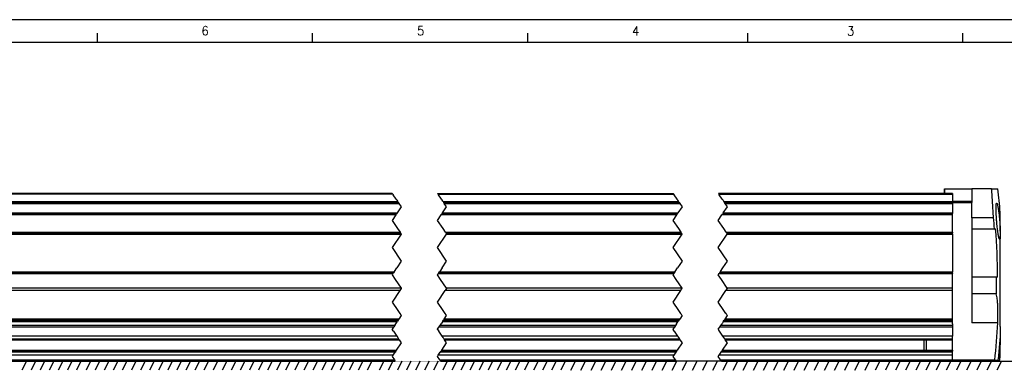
# Model space of a CAD drawing. Header units: millimetres. Extents: x -285 to 2170, y -280 to 203.
# Tile 9 of 32: x 1 to 218, y 126 to 203. Entities that reach past the tile are written whole.
import ezdxf

# ---------------------------------------------------------------- set-up
doc = ezdxf.new("R2010")
doc.units = ezdxf.units.MM
doc.linetypes.add('DOT_CENTER', pattern=[14, 12, -1, 0, -1])
doc.layers.add('1', color=7, linetype='Continuous')
doc.styles.add('CONVERTER_11', font='txt.shx', dxfattribs={"width": 0.9})

# ---------------------------------------------------------------- blocks, each defined once
blk = doc.blocks.new('Marco_a2', base_point=(304.21, -212.02))
at = {"layer": '1', "color": 2, "linetype": 'Continuous'}
for p, q in [((309.21, 202.98), (-284.79, 202.98)), ((18.61, 197.98), (18.61, 199.98)), ((66.03, 197.98), (66.03, 199.98)), ((113.44, 197.98), (113.44, 199.98)), ((161.96, 197.98), (161.96, 199.98)), ((209.38, 197.98), (209.38, 199.98))]:
    blk.add_line(p, q, dxfattribs=at)
at = {"layer": '1', "color": 7, "linetype": 'Continuous'}
blk.add_line((304.21, 197.98), (-264.79, 197.98), dxfattribs=at)
at = {"layer": '1', "color": 2, "char_height": 2, "attachment_point": 4, "line_spacing_factor": 1.20048, "style": 'CONVERTER_11'}
for s, insert in [('6', (41.57, 200.54)), ('5', (89.07, 200.54)), ('4', (136.49, 200.47)), ('3', (183.86, 200.47))]:
    blk.add_mtext(s, dxfattribs=dict(at, insert=insert))
blk = doc.blocks.new('Top', base_point=(304.21, -212.02))
blk.add_blockref('Marco_a2', (304.21, -212.02))
blk = doc.blocks.new('REGLA__4', base_point=(-163.4, 127.69))
at = {"color": 7, "linetype": 'Continuous'}
for p, q in [((205.3, 164.69), (205.3, 165.69)), ((205.3, 165.69), (205.3, 165.69)), ((205.3, 165.69), (211.3, 165.69)), ((205.3, 165.69), (205.3, 164.86)), ((215.7, 165.69), (211.3, 165.69)), ((211.3, 165.69), (211.3, 162.89)), ((215.7, 165.69), (217.03, 165.69)), ((83.6, 164.69), (-65.7, 164.69)), ((93.6, 164.69), (145.48, 164.69)), ((205.3, 164.69), (155.48, 164.69)), ((205.3, 164.86), (205.3, 164.69)), ((207.1, 164.69), (205.3, 164.69)), ((207.1, 164.69), (207.1, 162.89)), ((-54.4, 162.69), (84.93, 162.69)), ((94.93, 162.69), (146.82, 162.69)), ((156.82, 162.69), (207.1, 162.69)), ((207.1, 162.69), (211.3, 162.69)), ((207.1, 162.49), (207.1, 162.69)), ((207.1, 162.49), (207.1, 160.37)), ((211.3, 159.33), (211.3, 162.69)), ((-54.4, 160.2), (84.54, 160.2)), ((94.54, 160.2), (146.43, 160.2)), ((156.43, 160.2), (207.1, 160.2)), ((201.3, 160.28), (207.1, 160.28)), ((207.1, 160.37), (207.1, 160.28)), ((207.1, 160.2), (207.1, 160.28)), ((207.1, 160.03), (207.1, 160.2)), ((207.1, 158.69), (207.1, 160)), ((207.1, 156.1), (207.1, 158.69)), ((216.11, 159.33), (211.3, 159.33)), ((211.3, 159.33), (211.3, 156.87)), ((211.3, 156.87), (216.31, 156.87)), ((211.3, 156.87), (211.3, 146.25)), ((216.31, 156.87), (216.58, 156.87)), ((-54.4, 155.9), (85.46, 155.9)), ((95.46, 155.9), (147.35, 155.9)), ((157.35, 155.9), (207.1, 155.9)), ((207.1, 156.06), (207.1, 155.9)), ((207.1, 155.7), (207.1, 155.9)), ((207.1, 155.7), (207.1, 147.4)), ((-54.4, 147.2), (83.88, 147.2)), ((93.88, 147.2), (145.76, 147.2)), ((155.76, 147.2), (207.1, 147.2)), ((207.1, 147.2), (207.1, 147.4)), ((207.1, 147.2), (207.1, 147.03)), ((207.1, 143.77), (207.1, 147)), ((211.3, 146.25), (211.3, 142.51)), ((216.74, 146.25), (211.3, 146.25)), ((217.01, 146.25), (216.74, 146.25)), ((217.6, 145.54), (217.6, 146.26)), ((217.6, 144.1), (217.6, 145.54)), ((85.26, 143.27), (-54.4, 143.27)), ((147.15, 143.27), (95.26, 143.27)), ((207.1, 143.27), (157.15, 143.27)), ((207.1, 143.72), (207.1, 143.77)), ((207.1, 143.27), (207.1, 143.72)), ((207.1, 136.97), (207.1, 143.27)), ((217.6, 143.38), (217.6, 144.1)), ((216.73, 142.51), (211.3, 142.51)), ((211.3, 142.51), (211.3, 136.18)), ((85.06, 136.97), (-54.4, 136.97)), ((-54.4, 136.75), (84.91, 136.75)), ((-54.4, 136.72), (84.89, 136.72)), ((94.89, 136.72), (146.78, 136.72)), ((94.91, 136.75), (146.8, 136.75)), ((146.95, 136.97), (95.06, 136.97)), ((156.78, 136.72), (207.1, 136.72)), ((156.8, 136.75), (207.1, 136.75)), ((207.1, 136.97), (156.95, 136.97)), ((207.1, 136.75), (207.1, 136.97)), ((207.1, 136.72), (207.1, 136.75)), ((207.1, 136.38), (207.1, 136.72)), ((84.66, 136.38), (-54.4, 136.38)), ((84.14, 135.59), (-54.4, 135.59)), ((83.88, 135.2), (-54.4, 135.2)), ((145.77, 135.2), (93.88, 135.2)), ((146.03, 135.59), (94.14, 135.59)), ((146.55, 136.38), (94.66, 136.38)), ((207.1, 135.2), (155.77, 135.2)), ((207.1, 135.59), (156.03, 135.59)), ((207.1, 136.38), (156.55, 136.38)), ((207.1, 135.96), (207.1, 136.38)), ((207.1, 135.96), (207.1, 135.59)), ((207.1, 135.59), (207.1, 135.2)), ((207.1, 135.2), (207.1, 133.2)), ((84.59, 133.2), (-54.4, 133.2)), ((-54.4, 132.42), (85.11, 132.42)), ((146.48, 133.2), (94.59, 133.2)), ((95.11, 132.42), (147, 132.42)), ((207.1, 133.2), (156.48, 133.2)), ((157, 132.42), (201.3, 132.42)), ((201.3, 132.42), (207.1, 132.42)), ((207.1, 132.62), (207.1, 133.2)), ((207.1, 132.42), (207.1, 132.62)), ((207.1, 130.12), (207.1, 132.42)), ((217.6, 129.3), (217.6, 131.33)), ((83.74, 128.99), (-152.9, 128.99)), ((84.22, 129.71), (-65.68, 129.71)), ((-55.27, 130.12), (84.49, 130.12)), ((145.63, 128.99), (93.74, 128.99)), ((146.11, 129.71), (94.22, 129.71)), ((94.49, 130.12), (146.38, 130.12)), ((207.1, 128.99), (155.63, 128.99)), ((207.1, 129.71), (156.11, 129.71)), ((156.38, 130.12), (201.3, 130.12)), ((201.3, 130.12), (207.1, 130.12)), ((207.1, 130.12), (207.1, 129.92)), ((207.1, 129.71), (207.1, 129.92)), ((207.1, 128.99), (207.1, 129.71)), ((207.1, 127.99), (207.1, 128.99)), ((-152.9, 127.99), (84.06, 127.99)), ((-152.9, 127.69), (84.26, 127.69)), ((94.06, 127.99), (145.95, 127.99)), ((94.26, 127.69), (146.15, 127.69)), ((155.95, 127.99), (207.1, 127.99)), ((156.15, 127.69), (207.1, 127.69)), ((207.1, 127.99), (207.1, 127.89)), ((207.1, 127.69), (207.1, 127.89)), ((212.8, 127.89), (207.1, 127.89)), ((216.39, 127.89), (212.8, 127.89)), ((214.5, 127.76), (212.8, 127.76)), ((216.39, 127.89), (217.17, 127.89)), ((217.17, 127.89), (217.46, 127.89)), ((217.46, 127.89), (217.48, 127.89))]:
    blk.add_line(p, q, dxfattribs=at)
at = {"color": 3, "linetype": 'Continuous'}
for p, q in [((83.73, 164.49), (-65.5, 164.49)), ((-54.4, 162.89), (84.8, 162.89)), ((93.73, 164.49), (145.62, 164.49)), ((94.8, 162.89), (146.68, 162.89)), ((155.62, 164.49), (207.1, 164.49)), ((156.68, 162.89), (207.1, 162.89)), ((211.3, 162.89), (207.1, 162.89)), ((-54.4, 162.49), (85.06, 162.49)), ((95.06, 162.49), (146.95, 162.49)), ((156.95, 162.49), (207.1, 162.49)), ((-54.4, 160.37), (84.66, 160.37)), ((-54.4, 160), (84.41, 160)), ((94.41, 160), (146.3, 160)), ((94.66, 160.37), (146.55, 160.37)), ((156.3, 160), (207.1, 160)), ((156.55, 160.37), (207.1, 160.37)), ((-54.4, 156.1), (85.33, 156.1)), ((-54.4, 155.7), (85.54, 155.7)), ((95.33, 156.1), (147.22, 156.1)), ((95.54, 155.7), (147.43, 155.7)), ((157.22, 156.1), (207.1, 156.1)), ((157.43, 155.7), (207.1, 155.7)), ((-54.4, 147.4), (84.01, 147.4)), ((-54.4, 147), (83.74, 147)), ((93.74, 147), (145.63, 147)), ((94.01, 147.4), (145.9, 147.4)), ((155.63, 147), (207.1, 147)), ((155.9, 147.4), (207.1, 147.4)), ((85.54, 143.77), (-54.4, 143.77)), ((147.43, 143.77), (95.54, 143.77)), ((207.1, 143.77), (157.43, 143.77)), ((217.03, 136.18), (211.3, 136.18)), ((-54.4, 132.62), (84.98, 132.62)), ((94.98, 132.62), (146.87, 132.62)), ((156.87, 132.62), (207.1, 132.62)), ((217.48, 131.33), (217.6, 131.33)), ((-65.47, 129.92), (84.36, 129.92)), ((94.36, 129.92), (146.25, 129.92)), ((156.25, 129.92), (207.1, 129.92))]:
    blk.add_line(p, q, dxfattribs=at)
at = {"color": 2, "linetype": 'DOT_CENTER'}
for p, q in [((83.6, 164.69), (83.73, 164.49)), ((83.73, 164.49), (83.78, 164.42)), ((83.78, 164.42), (83.8, 164.39)), ((84.45, 163.41), (83.8, 164.39)), ((84.57, 163.24), (84.45, 163.41)), ((84.57, 163.24), (84.6, 163.19)), ((84.6, 163.19), (84.73, 162.99)), ((84.75, 162.96), (84.73, 162.99)), ((84.8, 162.89), (84.75, 162.96)), ((84.8, 162.89), (84.93, 162.69)), ((93.6, 164.69), (93.73, 164.49)), ((93.78, 164.42), (93.73, 164.49)), ((93.8, 164.39), (93.78, 164.42)), ((94.45, 163.41), (93.8, 164.39)), ((94.45, 163.41), (94.57, 163.24)), ((94.6, 163.19), (94.57, 163.24)), ((94.73, 162.99), (94.6, 163.19)), ((94.73, 162.99), (94.75, 162.96)), ((94.75, 162.96), (94.8, 162.89)), ((94.8, 162.89), (94.93, 162.69)), ((145.62, 164.49), (145.48, 164.69)), ((145.62, 164.49), (145.66, 164.42)), ((145.66, 164.42), (145.68, 164.39)), ((145.68, 164.39), (146.34, 163.41)), ((146.46, 163.24), (146.34, 163.41)), ((146.46, 163.24), (146.49, 163.19)), ((146.49, 163.19), (146.62, 162.99)), ((146.64, 162.96), (146.62, 162.99)), ((146.68, 162.89), (146.64, 162.96)), ((146.82, 162.69), (146.68, 162.89)), ((155.62, 164.49), (155.48, 164.69)), ((155.66, 164.42), (155.62, 164.49)), ((155.68, 164.39), (155.66, 164.42)), ((156.34, 163.41), (155.68, 164.39)), ((156.34, 163.41), (156.46, 163.24)), ((156.46, 163.24), (156.49, 163.19)), ((156.49, 163.19), (156.62, 162.99)), ((156.62, 162.99), (156.64, 162.96)), ((156.64, 162.96), (156.68, 162.89)), ((156.68, 162.89), (156.82, 162.69)), ((85.57, 161.74), (84.66, 160.37)), ((84.93, 162.69), (85.06, 162.49)), ((85.06, 162.49), (85.57, 161.74)), ((94.66, 160.37), (95.57, 161.74)), ((95.06, 162.49), (94.93, 162.69)), ((95.57, 161.74), (95.06, 162.49)), ((147.46, 161.74), (146.55, 160.37)), ((146.82, 162.69), (146.95, 162.49)), ((146.95, 162.49), (147.46, 161.74)), ((156.55, 160.37), (157.46, 161.74)), ((156.95, 162.49), (156.82, 162.69)), ((157.46, 161.74), (156.95, 162.49)), ((84.37, 159.94), (83.57, 158.74)), ((83.57, 158.74), (84.78, 156.93)), ((84.41, 160), (84.37, 159.94)), ((84.53, 160.17), (84.41, 160)), ((84.54, 160.2), (84.53, 160.17)), ((84.66, 160.37), (84.54, 160.2)), ((93.57, 158.74), (94.37, 159.94)), ((94.78, 156.93), (93.57, 158.74)), ((94.37, 159.94), (94.41, 160)), ((94.53, 160.17), (94.41, 160)), ((94.54, 160.2), (94.53, 160.17)), ((94.66, 160.37), (94.54, 160.2)), ((146.26, 159.94), (145.46, 158.74)), ((145.46, 158.74), (146.66, 156.93)), ((146.3, 160), (146.26, 159.94)), ((146.3, 160), (146.41, 160.17)), ((146.41, 160.17), (146.43, 160.2)), ((146.43, 160.2), (146.55, 160.37)), ((155.46, 158.74), (156.26, 159.94)), ((156.66, 156.93), (155.46, 158.74)), ((156.26, 159.94), (156.3, 160)), ((156.3, 160), (156.41, 160.17)), ((156.43, 160.2), (156.41, 160.17)), ((156.55, 160.37), (156.43, 160.2)), ((84.78, 156.93), (85.33, 156.1)), ((95.33, 156.1), (94.78, 156.93)), ((146.66, 156.93), (147.22, 156.1)), ((157.22, 156.1), (156.66, 156.93)), ((85.54, 155.7), (83.57, 152.74)), ((85.46, 155.9), (85.33, 156.1)), ((85.46, 155.9), (85.57, 155.74)), ((85.57, 155.74), (85.54, 155.7)), ((93.57, 152.74), (95.54, 155.7)), ((95.33, 156.1), (95.46, 155.9)), ((95.57, 155.74), (95.46, 155.9)), ((95.54, 155.7), (95.57, 155.74)), ((147.43, 155.7), (145.46, 152.74)), ((147.35, 155.9), (147.22, 156.1)), ((147.35, 155.9), (147.46, 155.74)), ((147.46, 155.74), (147.43, 155.7)), ((155.46, 152.74), (157.43, 155.7)), ((157.22, 156.1), (157.35, 155.9)), ((157.46, 155.74), (157.35, 155.9)), ((157.43, 155.7), (157.46, 155.74)), ((83.57, 152.74), (85.57, 149.74)), ((95.57, 149.74), (93.57, 152.74)), ((145.46, 152.74), (147.46, 149.74)), ((157.46, 149.74), (155.46, 152.74)), ((85.57, 149.74), (84.57, 148.24)), ((94.57, 148.24), (95.57, 149.74)), ((147.46, 149.74), (146.46, 148.24)), ((156.46, 148.24), (157.46, 149.74)), ((84.06, 147.48), (84.57, 148.24)), ((94.57, 148.24), (94.06, 147.48)), ((145.95, 147.48), (146.46, 148.24)), ((155.95, 147.48), (156.46, 148.24)), ((83.74, 147), (83.57, 146.74)), ((83.57, 146.74), (84.24, 145.73)), ((83.88, 147.2), (83.74, 147)), ((84.01, 147.4), (83.88, 147.2)), ((84.06, 147.48), (84.01, 147.4)), ((84.24, 145.73), (85.54, 143.77)), ((93.57, 146.74), (93.74, 147)), ((94.24, 145.73), (93.57, 146.74)), ((93.74, 147), (93.88, 147.2)), ((93.88, 147.2), (94.01, 147.4)), ((94.01, 147.4), (94.06, 147.48)), ((95.54, 143.77), (94.24, 145.73)), ((145.63, 147), (145.46, 146.74)), ((145.46, 146.74), (146.13, 145.73)), ((145.76, 147.2), (145.63, 147)), ((145.9, 147.4), (145.76, 147.2)), ((145.95, 147.48), (145.9, 147.4)), ((146.13, 145.73), (147.43, 143.77)), ((155.46, 146.74), (155.63, 147)), ((156.13, 145.73), (155.46, 146.74)), ((155.63, 147), (155.76, 147.2)), ((155.76, 147.2), (155.9, 147.4)), ((155.9, 147.4), (155.95, 147.48)), ((157.43, 143.77), (156.13, 145.73)), ((85.26, 143.27), (83.57, 140.74)), ((85.57, 143.74), (85.26, 143.27)), ((85.54, 143.77), (85.57, 143.74)), ((93.57, 140.74), (95.26, 143.27)), ((95.57, 143.74), (95.26, 143.27)), ((95.54, 143.77), (95.57, 143.74)), ((147.15, 143.27), (145.46, 140.74)), ((147.15, 143.27), (147.46, 143.74)), ((147.46, 143.74), (147.43, 143.77)), ((155.46, 140.74), (157.15, 143.27)), ((157.15, 143.27), (157.46, 143.74)), ((157.46, 143.74), (157.43, 143.77)), ((83.57, 140.74), (84.79, 138.9)), ((84.79, 138.9), (85.23, 138.24)), ((94.79, 138.9), (93.57, 140.74)), ((95.23, 138.24), (94.79, 138.9)), ((145.46, 140.74), (146.68, 138.9)), ((146.68, 138.9), (147.12, 138.24)), ((156.68, 138.9), (155.46, 140.74)), ((157.12, 138.24), (156.68, 138.9)), ((84.89, 136.72), (84.74, 136.5)), ((84.89, 136.72), (84.91, 136.75)), ((84.91, 136.75), (85.06, 136.97)), ((85.57, 137.74), (85.06, 136.97)), ((85.23, 138.24), (85.27, 138.18)), ((85.27, 138.18), (85.46, 137.9)), ((85.46, 137.9), (85.57, 137.74)), ((94.74, 136.5), (94.89, 136.72)), ((94.91, 136.75), (94.89, 136.72)), ((95.06, 136.97), (94.91, 136.75)), ((95.06, 136.97), (95.57, 137.74)), ((95.27, 138.18), (95.23, 138.24)), ((95.46, 137.9), (95.27, 138.18)), ((95.57, 137.74), (95.46, 137.9)), ((146.78, 136.72), (146.63, 136.5)), ((146.78, 136.72), (146.8, 136.75)), ((146.8, 136.75), (146.95, 136.97)), ((147.46, 137.74), (146.95, 136.97)), ((147.12, 138.24), (147.16, 138.18)), ((147.16, 138.18), (147.34, 137.9)), ((147.34, 137.9), (147.46, 137.74)), ((156.63, 136.5), (156.78, 136.72)), ((156.8, 136.75), (156.78, 136.72)), ((156.95, 136.97), (156.8, 136.75)), ((156.95, 136.97), (157.46, 137.74)), ((157.16, 138.18), (157.12, 138.24)), ((157.34, 137.9), (157.16, 138.18)), ((157.46, 137.74), (157.34, 137.9)), ((83.88, 135.2), (83.57, 134.74)), ((83.57, 134.74), (83.6, 134.69)), ((83.84, 134.32), (83.6, 134.69)), ((84.14, 135.59), (83.88, 135.2)), ((84.14, 135.59), (84.39, 135.96)), ((84.39, 135.96), (84.66, 136.38)), ((84.66, 136.38), (84.74, 136.5)), ((93.57, 134.74), (93.88, 135.2)), ((93.6, 134.69), (93.57, 134.74)), ((93.6, 134.69), (93.84, 134.32)), ((93.88, 135.2), (94.14, 135.59)), ((94.14, 135.59), (94.39, 135.96)), ((94.66, 136.38), (94.39, 135.96)), ((94.66, 136.38), (94.74, 136.5)), ((145.77, 135.2), (145.46, 134.74)), ((145.46, 134.74), (145.48, 134.69)), ((145.73, 134.32), (145.48, 134.69)), ((146.03, 135.59), (145.77, 135.2)), ((146.27, 135.96), (146.03, 135.59)), ((146.27, 135.96), (146.55, 136.38)), ((146.63, 136.5), (146.55, 136.38)), ((155.46, 134.74), (155.77, 135.2)), ((155.48, 134.69), (155.46, 134.74)), ((155.73, 134.32), (155.48, 134.69)), ((155.77, 135.2), (156.03, 135.59)), ((156.03, 135.59), (156.27, 135.96)), ((156.55, 136.38), (156.27, 135.96)), ((156.55, 136.38), (156.63, 136.5)), ((83.84, 134.32), (83.86, 134.29)), ((83.86, 134.29), (84.59, 133.2)), ((84.59, 133.2), (84.8, 132.9)), ((84.8, 132.9), (84.98, 132.62)), ((85.11, 132.42), (84.98, 132.62)), ((85.11, 132.42), (85.57, 131.74)), ((93.86, 134.29), (93.84, 134.32)), ((94.59, 133.2), (93.86, 134.29)), ((94.8, 132.9), (94.59, 133.2)), ((94.98, 132.62), (94.8, 132.9)), ((94.98, 132.62), (95.11, 132.42)), ((95.57, 131.74), (95.11, 132.42)), ((145.73, 134.32), (145.75, 134.29)), ((145.75, 134.29), (146.48, 133.2)), ((146.48, 133.2), (146.68, 132.9)), ((146.68, 132.9), (146.87, 132.62)), ((147, 132.42), (146.87, 132.62)), ((147, 132.42), (147.46, 131.74)), ((155.75, 134.29), (155.73, 134.32)), ((156.48, 133.2), (155.75, 134.29)), ((156.68, 132.9), (156.48, 133.2)), ((156.87, 132.62), (156.68, 132.9)), ((156.87, 132.62), (157, 132.42)), ((157.46, 131.74), (157, 132.42)), ((85.57, 131.74), (84.49, 130.12)), ((94.49, 130.12), (95.57, 131.74)), ((147.46, 131.74), (146.38, 130.12)), ((156.38, 130.12), (157.46, 131.74)), ((83.74, 128.99), (83.57, 128.74)), ((83.57, 128.74), (84.06, 127.99)), ((84.18, 129.65), (83.74, 128.99)), ((84.22, 129.71), (84.18, 129.65)), ((84.36, 129.92), (84.22, 129.71)), ((84.36, 129.92), (84.49, 130.12)), ((93.57, 128.74), (93.74, 128.99)), ((94.06, 127.99), (93.57, 128.74)), ((93.74, 128.99), (94.18, 129.65)), ((94.18, 129.65), (94.22, 129.71)), ((94.22, 129.71), (94.36, 129.92)), ((94.49, 130.12), (94.36, 129.92)), ((145.63, 128.99), (145.46, 128.74)), ((145.46, 128.74), (145.95, 127.99)), ((146.06, 129.65), (145.63, 128.99)), ((146.11, 129.71), (146.06, 129.65)), ((146.25, 129.92), (146.11, 129.71)), ((146.25, 129.92), (146.38, 130.12)), ((155.46, 128.74), (155.63, 128.99)), ((155.95, 127.99), (155.46, 128.74)), ((155.63, 128.99), (156.06, 129.65)), ((156.06, 129.65), (156.11, 129.71)), ((156.11, 129.71), (156.25, 129.92)), ((156.38, 130.12), (156.25, 129.92)), ((84.06, 127.99), (84.26, 127.69)), ((94.26, 127.69), (94.06, 127.99)), ((145.95, 127.99), (146.15, 127.69)), ((156.15, 127.69), (155.95, 127.99))]:
    blk.add_line(p, q, dxfattribs=at)
at = {"color": 7, "linetype": 'Continuous'}
for centre, radius, start, end in [((50.33, 144.81), 168, 5.345, 7.1419), ((50.33, 144.81), 166.42, 4.155, 5.0073), ((50.33, 144.81), 166.69, 0.4953, 4.1482), ((50.33, 144.81), 166.42, 359.2074, 0.4961), ((50.33, 144.81), 166.92, 354.1846, 357.0376), ((50.33, 144.81), 167.69, 354.2115, 355.3913), ((50.33, 144.81), 167.99, 354.2216, 354.7048), ((50.33, 144.81), 168, 354.2221, 354.655), ((214.5, 128.76), 1, 270, 300.1722)]:
    blk.add_arc(centre, radius, start, end, dxfattribs=at)
for points, knots in [([(216.11, 159.33), (216.08, 159.87), (216.02, 160.94), (215.92, 162.54), (215.82, 164.12), (215.74, 165.17), (215.7, 165.69)], [0, 0, 0, 0, 1.612845, 3.212892, 4.802142, 6.375539, 6.375539, 6.375539, 6.375539]), ([(207.1, 162.89), (207.1, 162.88), (207.1, 162.86), (207.1, 162.82), (207.1, 162.78), (207.1, 162.75), (207.1, 162.73), (207.1, 162.71), (207.1, 162.7), (207.1, 162.7), (207.1, 162.69)], [0, 0, 0, 0, 0.0390169, 0.0765367, 0.1169791, 0.1414214, 0.170252, 0.1847759, 0.196151, 0.2, 0.2, 0.2, 0.2]), ([(211.3, 162.89), (211.3, 162.88), (211.3, 162.86), (211.3, 162.82), (211.3, 162.78), (211.3, 162.75), (211.3, 162.73), (211.3, 162.71), (211.3, 162.7), (211.3, 162.7), (211.3, 162.69)], [0, 0, 0, 0, 0.0390169, 0.0765367, 0.1169791, 0.1414214, 0.170252, 0.1847759, 0.196151, 0.2, 0.2, 0.2, 0.2]), ([(217.47, 154.54), (217.45, 154.55), (217.39, 154.59), (217.35, 154.73), (217.29, 154.94), (217.24, 155.14), (217.21, 155.32), (217.18, 155.48), (217.14, 155.68), (217.1, 155.95), (217.05, 156.27), (216.99, 156.71), (216.93, 157.25), (216.87, 157.88), (216.82, 158.37), (216.79, 158.74), (216.77, 158.99), (216.75, 159.29), (216.73, 159.64), (216.71, 160.02), (216.69, 160.46), (216.67, 160.94), (216.67, 161.42), (216.68, 161.81), (216.7, 162.12), (216.72, 162.33), (216.75, 162.45), (216.77, 162.52), (216.8, 162.53), (216.81, 162.54)], [0, 0, 0, 0, 0.067324, 0.207026, 0.42434, 0.716644, 0.824209, 0.981873, 1.192577, 1.459297, 1.785039, 2.172834, 2.777275, 3.413567, 4.068969, 4.263861, 4.520647, 4.829297, 5.17979, 5.562123, 5.966313, 6.513735, 6.995361, 7.401923, 7.696993, 7.913957, 8.028284, 8.087402, 8.116018, 8.116018, 8.116018, 8.116018]), ([(216.81, 162.54), (216.83, 162.52), (216.89, 162.48), (216.93, 162.34), (216.99, 162.14), (217.06, 161.84), (217.13, 161.48), (217.19, 161.09), (217.24, 160.75), (217.31, 160.23), (217.39, 159.51), (217.46, 158.73), (217.51, 158.12), (217.53, 157.74), (217.55, 157.4), (217.57, 157.08), (217.59, 156.73), (217.6, 156.47), (217.6, 156.34)], [0, 0, 0, 0, 0.079503, 0.20592, 0.422313, 0.713551, 1.118087, 1.524376, 1.888558, 2.166578, 3.087026, 4.065178, 4.521647, 4.909792, 5.221105, 5.525608, 5.884635, 6.279477, 6.279477, 6.279477, 6.279477]), ([(201.3, 160.28), (201.29, 160.27), (201.28, 160.26), (201.26, 160.24), (201.24, 160.23), (201.23, 160.21), (201.22, 160.2), (201.21, 160.2), (201.21, 160.2)], [0, 0, 0, 0, 0.028269, 0.0570484, 0.0821232, 0.107068, 0.1157454, 0.1255895, 0.1255895, 0.1255895, 0.1255895]), ([(201.3, 160.28), (201.3, 160.28), (201.3, 160.26), (201.3, 160.23), (201.3, 160.21), (201.3, 160.2)], [0, 0, 0, 0, 0.01413409, 0.04101734, 0.08549661, 0.08549661, 0.08549661, 0.08549661]), ([(207.1, 160), (207.1, 160), (207.1, 160.01), (207.1, 160.03), (207.1, 160.03)], [0, 0, 0, 0, 0.01825242, 0.0363958, 0.0363958, 0.0363958, 0.0363958]), ([(217.6, 156.34), (217.6, 156.84), (217.6, 157.86), (217.6, 159.05), (217.6, 159.92), (217.6, 160.28), (217.6, 160.46)], [0, 0, 0, 0, 1.50034, 3.047712, 3.581186, 4.114661, 4.114661, 4.114661, 4.114661]), ([(217.6, 156.34), (217.6, 156.24), (217.6, 156.04), (217.6, 155.75), (217.6, 155.48), (217.6, 155.31), (217.6, 155.22)], [0, 0, 0, 0, 0.293227, 0.615131, 0.86102, 1.120506, 1.120506, 1.120506, 1.120506]), ([(207.1, 156.1), (207.1, 156.09), (207.1, 156.09), (207.1, 156.08), (207.1, 156.07), (207.1, 156.06), (207.1, 156.06)], [0, 0, 0, 0, 0.00914612, 0.01827311, 0.02736186, 0.03639336, 0.03639336, 0.03639336, 0.03639336]), ([(217.6, 155.22), (217.6, 155.14), (217.59, 155.01), (217.57, 154.84), (217.55, 154.71), (217.54, 154.6), (217.49, 154.55), (217.47, 154.54)], [0, 0, 0, 0, 0.2390472, 0.4055193, 0.5135173, 0.637326, 0.7124459, 0.7124459, 0.7124459, 0.7124459]), ([(217.6, 146.26), (217.6, 147.86), (217.6, 150.84), (217.6, 153.83), (217.6, 155.22)], [0, 0, 0, 0, 4.775798, 8.95746, 8.95746, 8.95746, 8.95746]), ([(207.1, 147), (207.1, 147), (207.1, 147.01), (207.1, 147.03), (207.1, 147.03)], [0, 0, 0, 0, 0.01820402, 0.03640018, 0.03640018, 0.03640018, 0.03640018]), ([(217.6, 142.27), (217.6, 142.45), (217.6, 142.82), (217.6, 143.19), (217.6, 143.38)], [0, 0, 0, 0, 0.551154, 1.106625, 1.106625, 1.106625, 1.106625]), ([(217.03, 136.18), (217.05, 136.55), (217.07, 137.2), (217.09, 138.16), (217.09, 139.04), (217.06, 139.93), (217.01, 140.72), (216.94, 141.4), (216.86, 141.97), (216.78, 142.32), (216.73, 142.51)], [0, 0, 0, 0, 1.109011, 1.95159, 2.877472, 3.746938, 4.636392, 5.24861, 5.786833, 6.350143, 6.350143, 6.350143, 6.350143]), ([(217.6, 139.56), (217.6, 140), (217.6, 140.91), (217.6, 141.81), (217.6, 142.27)], [0, 0, 0, 0, 1.33762, 2.713487, 2.713487, 2.713487, 2.713487]), ([(217.6, 135.33), (217.6, 136.01), (217.6, 137.42), (217.6, 138.82), (217.6, 139.56)], [0, 0, 0, 0, 2.024476, 4.224357, 4.224357, 4.224357, 4.224357]), ([(217.6, 135.33), (217.6, 135.29), (217.6, 135.19), (217.6, 134.96), (217.6, 134.62), (217.6, 134.13), (217.6, 133.53), (217.6, 133.07), (217.6, 132.78), (217.6, 132.72), (217.6, 132.69)], [0, 0, 0, 0, 0.128013, 0.304482, 0.674225, 1.171573, 1.777788, 2.469266, 2.556761, 2.644967, 2.644967, 2.644967, 2.644967]), ([(200.8, 130.12), (200.8, 130.14), (200.8, 130.17), (200.8, 130.26), (200.8, 130.38), (200.8, 130.53), (200.8, 130.67), (200.8, 130.82), (200.8, 131.02), (200.8, 131.26), (200.8, 131.5), (200.8, 131.7), (200.8, 131.89), (200.8, 132.08), (200.8, 132.26), (200.8, 132.36), (200.8, 132.4), (200.8, 132.42)], [0, 0, 0, 0, 0.048875, 0.095771, 0.263782, 0.425069, 0.54715, 0.673356, 0.873488, 1.137419, 1.401346, 1.60147, 1.727668, 1.978384, 2.178991, 2.24979, 2.3, 2.3, 2.3, 2.3]), ([(201.3, 132.42), (201.3, 132.32), (201.3, 132.15), (201.3, 131.85), (201.3, 131.57), (201.3, 131.26), (201.3, 130.97), (201.3, 130.67), (201.3, 130.39), (201.3, 130.21), (201.3, 130.12)], [0, 0, 0, 0, 0.294862, 0.533147, 0.88371, 1.145892, 1.458025, 1.760758, 2.044409, 2.3, 2.3, 2.3, 2.3]), ([(217.48, 131.33), (217.49, 131.44), (217.51, 131.67), (217.54, 132.02), (217.57, 132.36), (217.59, 132.59), (217.6, 132.69)], [0, 0, 0, 0, 0.320061, 0.689926, 1.054238, 1.360159, 1.360159, 1.360159, 1.360159]), ([(217.6, 132.69), (217.6, 132.47), (217.6, 132.01), (217.6, 131.56), (217.6, 131.33)], [0, 0, 0, 0, 0.666949, 1.355034, 1.355034, 1.355034, 1.355034]), ([(217.6, 129.16), (217.6, 129.18), (217.6, 129.23), (217.6, 129.28), (217.6, 129.3)], [0, 0, 0, 0, 0.0611601, 0.1466607, 0.1466607, 0.1466607, 0.1466607]), ([(212.8, 127.76), (212.8, 127.76), (212.8, 127.78), (212.8, 127.8), (212.8, 127.84), (212.8, 127.87), (212.8, 127.89)], [0, 0, 0, 0, 0.0155407, 0.0340358, 0.0764271, 0.1354813, 0.1354813, 0.1354813, 0.1354813])]:
    blk.add_open_spline(points, degree=3, knots=knots, dxfattribs=at)
at = {"color": 3, "linetype": 'Continuous'}
blk.add_open_spline([(214.5, 127.76), (214.5, 127.78), (214.5, 127.82), (214.5, 127.87), (214.5, 127.89)], degree=3, knots=[0, 0, 0, 0, 0.0567225, 0.1354813, 0.1354813, 0.1354813, 0.1354813], dxfattribs=at)
blk = doc.blocks.new('Regla_G2_cm1540__6', base_point=(-163.4, 127.69))
blk.add_blockref('REGLA__4', (-163.4, 127.69))
blk = doc.blocks.new('E', base_point=(17, 145.236))
at = {"layer": '1', "color": 2, "linetype": 'Continuous'}
for p, q in [((2.982, 127.695), (1.982, 125.695)), ((4.982, 127.695), (3.982, 125.695)), ((6.982, 127.695), (5.982, 125.695)), ((8.982, 127.695), (7.982, 125.695)), ((10.982, 127.695), (9.982, 125.695)), ((12.982, 127.695), (11.982, 125.695)), ((14.982, 127.695), (13.982, 125.695)), ((17.1, 127.695), (16.1, 125.695)), ((19.1, 127.695), (18.1, 125.695)), ((21.1, 127.695), (20.1, 125.695)), ((23.1, 127.695), (22.1, 125.695)), ((25.1, 127.695), (24.1, 125.695)), ((27.1, 127.695), (26.1, 125.695)), ((29.1, 127.695), (28.1, 125.695)), ((31.1, 127.695), (30.1, 125.695)), ((33.1, 127.695), (32.1, 125.695)), ((35.1, 127.695), (34.1, 125.695)), ((37.1, 127.695), (36.1, 125.695)), ((39.1, 127.695), (38.1, 125.695)), ((41.1, 127.695), (40.1, 125.695)), ((43.1, 127.695), (42.1, 125.695)), ((45.1, 127.695), (44.1, 125.695)), ((47.1, 127.695), (46.1, 125.695)), ((49.1, 127.695), (48.1, 125.695)), ((51.1, 127.695), (50.1, 125.695)), ((53.1, 127.695), (52.1, 125.695)), ((55.1, 127.695), (54.1, 125.695)), ((57.1, 127.695), (56.1, 125.695)), ((59.1, 127.695), (58.1, 125.695)), ((61.1, 127.695), (60.1, 125.695)), ((63.1, 127.695), (62.1, 125.695)), ((65.1, 127.695), (64.1, 125.695)), ((67.1, 127.695), (66.1, 125.695)), ((69.1, 127.695), (68.1, 125.695)), ((71.1, 127.695), (70.1, 125.695)), ((73.1, 127.695), (72.1, 125.695)), ((75.1, 127.695), (74.1, 125.695)), ((77.1, 127.695), (76.1, 125.695)), ((79.1, 127.695), (78.1, 125.695)), ((81.718, 127.695), (80.718, 125.695)), ((83.718, 127.695), (82.718, 125.695)), ((85.718, 127.695), (84.718, 125.695)), ((87.718, 127.695), (86.718, 125.695)), ((89.718, 127.695), (88.718, 125.695)), ((91.718, 127.695), (90.718, 125.695)), ((93.718, 127.695), (92.718, 125.695)), ((95.718, 127.695), (94.718, 125.695)), ((97.718, 127.695), (96.718, 125.695)), ((99.718, 127.695), (98.718, 125.695)), ((101.718, 127.695), (100.718, 125.695)), ((103.718, 127.695), (102.718, 125.695)), ((105.718, 127.695), (104.718, 125.695)), ((107.718, 127.695), (106.718, 125.695)), ((109.718, 127.695), (108.718, 125.695)), ((111.718, 127.695), (110.718, 125.695)), ((113.718, 127.695), (112.718, 125.695)), ((115.718, 127.695), (114.718, 125.695)), ((117.718, 127.695), (116.718, 125.695)), ((119.718, 127.695), (118.718, 125.695)), ((121.718, 127.695), (120.718, 125.695)), ((122.954, 125.695), (123.954, 127.695)), ((125.19, 125.695), (126.19, 127.695)), ((127.426, 125.695), (128.426, 127.695)), ((129.662, 125.695), (130.662, 127.695)), ((131.898, 125.695), (132.898, 127.695)), ((134.134, 125.695), (135.134, 127.695)), ((136.37, 125.695), (137.37, 127.695)), ((188.8, 127.695), (137.1, 127.695)), ((138.607, 125.695), (139.607, 127.695)), ((140.843, 125.695), (141.843, 127.695)), ((143.079, 125.695), (144.079, 127.695)), ((145.315, 125.695), (146.315, 127.695)), ((147.551, 125.695), (148.551, 127.695)), ((149.787, 125.695), (150.787, 127.695)), ((152.023, 125.695), (153.023, 127.695)), ((154.259, 125.695), (155.259, 127.695)), ((156.495, 125.695), (157.495, 127.695)), ((158.731, 125.695), (159.731, 127.695)), ((160.967, 125.695), (161.967, 127.695)), ((163.203, 125.695), (164.203, 127.695)), ((165.439, 125.695), (166.439, 127.695)), ((167.675, 125.695), (168.675, 127.695)), ((169.912, 125.695), (170.912, 127.695)), ((172.148, 125.695), (173.148, 127.695)), ((174.384, 125.695), (175.384, 127.695)), ((176.62, 125.695), (177.62, 127.695)), ((178.856, 125.695), (179.856, 127.695)), ((181.092, 125.695), (182.092, 127.695)), ((183.328, 125.695), (184.328, 127.695)), ((185.564, 125.695), (186.564, 127.695)), ((187.8, 125.695), (188.8, 127.695)), ((188.8, 127.695), (240.23, 127.695)), ((191.036, 127.695), (190.036, 125.695)), ((193.272, 127.695), (192.272, 125.695)), ((195.508, 127.695), (194.508, 125.695)), ((197.744, 127.695), (196.744, 125.695)), ((199.98, 127.695), (198.98, 125.695)), ((202.216, 127.695), (201.216, 125.695)), ((204.453, 127.695), (203.453, 125.695)), ((206.689, 127.695), (205.689, 125.695)), ((208.925, 127.695), (207.925, 125.695)), ((211.161, 127.695), (210.161, 125.695)), ((213.397, 127.695), (212.397, 125.695)), ((215.633, 127.695), (214.633, 125.695)), ((217.869, 127.695), (216.869, 125.695))]:
    blk.add_line(p, q, dxfattribs=at)
at = {"layer": '1', "color": 2, "linetype": 'Continuous', "const_width": 0.1}
blk.add_lwpolyline([(-194.216, 127.695), (137.1, 127.695)], dxfattribs=at)
blk.add_blockref('Regla_G2_cm1540__6', (-163.401, 127.695))

msp = doc.modelspace()

# ---------------------------------------------------------------- block references
for name, p in [('Top', (304.21, -212.02)), ('E', (17, 145.24))]:
    msp.add_blockref(name, p)

doc.saveas('drawing.dxf')
